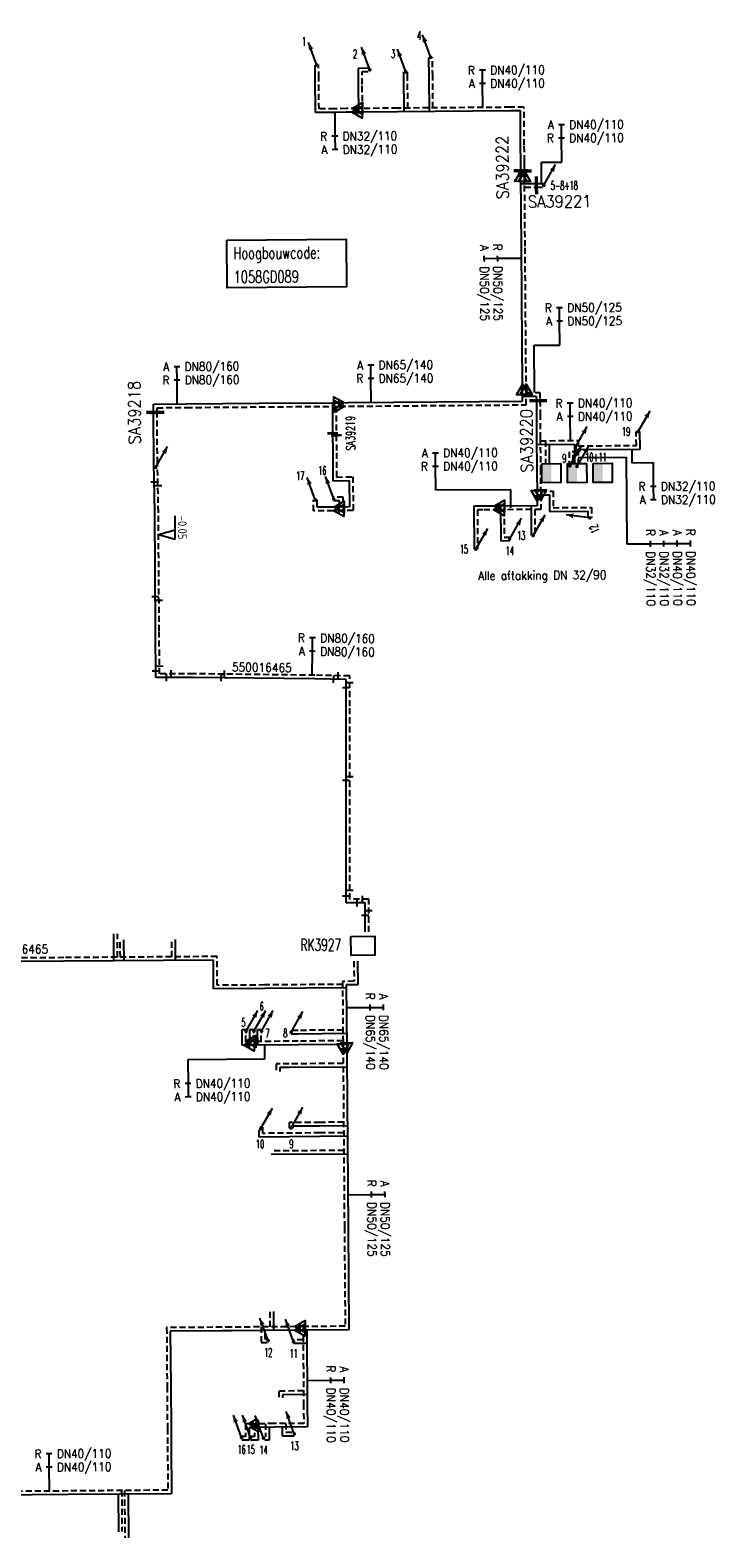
# Model space of a CAD drawing. Header units: millimetres. Extents: x 0 to 118212815, y 0 to 488348790.
# Tile 92 of 143: x 118141718 to 118212815, y 485514118 to 485671981. Entities that reach past the tile are written whole.
import ezdxf
from ezdxf.enums import TextEntityAlignment as Align

# ---------------------------------------------------------------- set-up
doc = ezdxf.new("R2010")
doc.units = ezdxf.units.MM
doc.header["$LTSCALE"] = 200
doc.linetypes.add('HIDDEN2', pattern=[4.7625, 3.175, -1.5875])
for name, color, linetype in [('WW-C-AFSLUITER', 7, 'Continuous'), ('WW-C-hoogbouw', 7, 'Continuous'), ('WW-C-KAST', 7, 'Continuous'), ('WW-C-kastWM', 7, 'Continuous'), ('WW-C-mof', 7, 'Continuous'), ('WW-C-stijgstrang', 7, 'Continuous'), ('WW-C-VERLOOP', 7, 'Continuous'), ('WW-I-diam', 7, 'Continuous'), ('WW-I-info', 7, 'Continuous'), ('WW-I-NAP', 7, 'Continuous'), ('WW-L-aanvoer', 3, 'Continuous'), ('WW-L-retour', 3, 'HIDDEN2')]:
    doc.layers.add(name, color=color, linetype=linetype)
doc.styles.add('DIN17', font='ROMANS.SHX', dxfattribs={"width": 0.9})
doc.styles.add('ISOCP', font='ISOCP.SHX')

# ---------------------------------------------------------------- blocks, each defined once
blk = doc.blocks.new('LR-mof')
at = {"color": 0, "linetype": 'ByBlock', "lineweight": -2}
blk.add_line((0, -0.75), (0, 0.75), dxfattribs=at)
blk = doc.blocks.new('LR-DIAB2')
at = {"color": 0, "linetype": 'Continuous', "lineweight": -3}
blk.add_line((0, 5), (0, 7.8), dxfattribs=at)
at = {"color": 0, "lineweight": -3}
blk.add_line((0, 0), (0, 5), dxfattribs=at)
for points in [[(0.61, 7.8), (0, 7.8), (-0.61, 7.8)], [(0.61, 5), (0, 5), (-0.61, 5)]]:
    blk.add_lwpolyline(points, dxfattribs=at)
at = {"color": 1, "lineweight": -3, "style": 'DIN17', "width": 0.9}
for tag, p in [('*1', (-1.61, 7.8)), ('*2', (-1.61, 5.02))]:
    blk.add_attdef(tag, text='', height=1.8, dxfattribs=at).set_placement(p, align=Align.MIDDLE_RIGHT)
for tag, p in [('*11', (1.61, 7.8)), ('*12', (1.61, 5))]:
    blk.add_attdef(tag, text='', height=1.8, dxfattribs=at).set_placement(p, align=Align.MIDDLE_LEFT)
blk = doc.blocks.new('LR-hoogb')
at = {"color": 0, "linetype": 'ByBlock', "lineweight": -3}
blk.add_lwpolyline([(-12.5, 5), (12.5, 5), (12.5, -5), (-12.5, -5)], close=True, dxfattribs=at)
at = {"color": 7, "linetype": 'Continuous', "lineweight": -3, "style": 'DIN17', "width": 0.7}
blk.add_text('Hoogbouwcode:', height=2.5, dxfattribs=at).set_placement((-11.15, 1))
at = {"color": 0, "linetype": 'ByBlock', "lineweight": -3, "style": 'DIN17', "width": 0.7}
for tag, p in [('*1', (-11.15, -4)), ('*2', (-11.15, -9))]:
    blk.add_attdef(tag, p, '', height=2.5, dxfattribs=at)
blk = doc.blocks.new('LR-VERL')
at = {"color": 0, "linetype": 'ByBlock', "lineweight": -2}
blk.add_lwpolyline([(1.08, 0), (-1.08, -1.25), (-1.08, 1.25)], close=True, dxfattribs=at)
blk = doc.blocks.new('LR-styg')
at = {"color": 0, "lineweight": -3}
blk.add_line((0, 0), (2.5, 4.33), dxfattribs=at)
at = {"color": 0, "lineweight": -3, "const_width": 0.375}
blk.add_lwpolyline([(-0.19, 0, 1), (0.19, 0, 1)], format="xyb", close=True, dxfattribs=at)
at = {"color": 0, "lineweight": -3}
blk.add_solid([(2.5, 4.33), (1.32, 3.28), (2.18, 2.78)], dxfattribs=at)
at = {"color": 7, "linetype": 'ByBlock', "lineweight": -2, "style": 'DIN17', "width": 0.5}
blk.add_attdef('*1', text='', height=1.8, dxfattribs=at).set_placement((0, -2.5), align=Align.MIDDLE)
blk = doc.blocks.new('LR-DIAO2')
at = {"color": 0, "lineweight": -3}
blk.add_line((0, 0), (0, -5), dxfattribs=at)
at = {"color": 0, "linetype": 'Continuous', "lineweight": -3}
blk.add_line((0, -5), (0, -7.8), dxfattribs=at)
at = {"color": 0, "lineweight": -3}
for points in [[(0.61, -5), (0, -5), (-0.61, -5)], [(0.61, -7.8), (0, -7.8), (-0.61, -7.8)]]:
    blk.add_lwpolyline(points, dxfattribs=at)
at = {"color": 1, "lineweight": -3, "style": 'DIN17', "width": 0.9}
for tag, p in [('*1', (-1.61, -5)), ('*2', (-1.61, -7.78))]:
    blk.add_attdef(tag, text='', height=1.8, dxfattribs=at).set_placement(p, align=Align.MIDDLE_RIGHT)
for tag, p in [('*11', (1.61, -5)), ('*12', (1.61, -7.8))]:
    blk.add_attdef(tag, text='', height=1.8, dxfattribs=at).set_placement(p, align=Align.MIDDLE_LEFT)
blk = doc.blocks.new('LR-DIAB4')
at = {"color": 0, "linetype": 'Continuous', "lineweight": -3}
for p, q in [((0, 10.6), (0, 13.4)), ((0, 7.8), (0, 10.6)), ((0, 5), (0, 7.8))]:
    blk.add_line(p, q, dxfattribs=at)
at = {"color": 0, "lineweight": -3}
blk.add_line((0, 0), (0, 5), dxfattribs=at)
for points in [[(0.61, 13.4), (0, 13.4), (-0.61, 13.4)], [(0.61, 10.6), (0, 10.6), (-0.61, 10.6)], [(0.61, 7.8), (0, 7.8), (-0.61, 7.8)], [(0.61, 5), (0, 5), (-0.61, 5)]]:
    blk.add_lwpolyline(points, dxfattribs=at)
at = {"color": 1, "lineweight": -3, "style": 'DIN17', "width": 0.9}
for tag, p in [('*1', (-1.61, 13.4)), ('*2', (-1.61, 10.62)), ('*3', (-1.61, 7.82)), ('*4', (-1.61, 5.02))]:
    blk.add_attdef(tag, text='', height=1.8, dxfattribs=at).set_placement(p, align=Align.MIDDLE_RIGHT)
for tag, p in [('*11', (1.61, 13.4)), ('*12', (1.61, 10.6)), ('*13', (1.61, 7.8)), ('*14', (1.61, 5))]:
    blk.add_attdef(tag, text='', height=1.8, dxfattribs=at).set_placement(p, align=Align.MIDDLE_LEFT)
blk = doc.blocks.new('nap2')
at = {"color": 0, "linetype": 'Continuous', "lineweight": -3}
for p, q in [((1, 3.5), (-4, 3.5)), ((-1, 3.5), (0, 0)), ((1, 3.5), (0, 0))]:
    blk.add_line(p, q, dxfattribs=at)
at = {"color": 0, "linetype": 'Continuous', "lineweight": -3, "style": 'ISOCP'}
for tag, p in [('*1', (-1.5, 5)), ('*2', (-4, 1.5))]:
    blk.add_attdef(tag, text='', height=1.8, dxfattribs=at).set_placement(p, align=Align.MIDDLE)
blk = doc.blocks.new('LR-AFS')
at = {"color": 0, "lineweight": -3, "const_width": 0.7}
blk.add_lwpolyline([(0, -1.5), (0, 1.5)], dxfattribs=at)
at = {"color": 7, "linetype": 'ByBlock', "lineweight": -2, "style": 'DIN17', "width": 0.9}
blk.add_attdef('*1', text='', height=2.5, dxfattribs=at).set_placement((0, 5), align=Align.MIDDLE)
at = {"color": 0, "linetype": 'ByBlock', "lineweight": -2, "style": 'DIN17', "width": 0.3, "flags": 1}
for tag, p in [('*2', (2.5, 1.5)), ('OCODE', (-7.5, -2.5)), ('NCODE', (-2.5, -2.5)), ('BC', (2.5, -2.5)), ('RK', (7.5, -2.5)), ('ST', (-7.5, -5)), ('VCODE', (-2.5, -5)), ('NIVO', (2.5, -5)), ('IMM', (7.5, -5)), ('VERTR', (-7.5, -10)), ('FABR', (-7.5, -7.5)), ('OPBLEN', (-2.5, -10)), ('TYPE', (-2.5, -7.5)), ('OPBOUW', (2.5, -7.5)), ('HULPST', (2.5, -10)), ('VERLSP', (7.5, -10)), ('BEDIEN', (7.5, -7.5)), ('DEKM', (-7.5, -12.5)), ('PDATUM', (-2.5, -12.5)), ('OPM', (2.5, -12.5)), ('BORD', (7.5, -12.5)), ('BORDL', (-7.5, -15)), ('BORDX', (-2.5, -15)), ('BORDY', (2.5, -15)), ('BORDZ', (7.5, -15))]:
    blk.add_attdef(tag, text='', height=1.8, dxfattribs=at).set_placement(p, align=Align.MIDDLE)
blk = doc.blocks.new('LR-kast')
at = {"color": 0, "linetype": 'ByBlock', "lineweight": -3}
blk.add_lwpolyline([(-2.5, 2), (2.5, 2), (2.5, -2), (-2.5, -2)], close=True, dxfattribs=at)
at = {"color": 7, "linetype": 'ByBlock', "lineweight": -3, "style": 'DIN17', "width": 0.7}
for tag, p in [('*1', (0, 5)), ('*2', (0, -5))]:
    blk.add_attdef(tag, text='', height=2.5, dxfattribs=at).set_placement(p, align=Align.MIDDLE)
at = {"color": 0, "linetype": 'ByBlock', "lineweight": -2, "style": 'DIN17', "width": 0.3, "flags": 1}
for tag, p in [('OCODE', (5, 1.25)), ('NCODE', (10, 1.25)), ('BC', (15, 1.25)), ('RK', (20, 1.25)), ('ST', (5, -1.25)), ('VCODE', (10, -1.25)), ('NIVO', (15, -1.25)), ('IMM', (20, -1.25))]:
    blk.add_attdef(tag, text='', height=1.8, dxfattribs=at).set_placement(p, align=Align.MIDDLE)
blk = doc.blocks.new('LR-kastWM')
at = {"color": 0, "linetype": 'ByBlock', "lineweight": -3}
blk.add_lwpolyline([(-2, 2), (2, 2), (2, -2), (-2, -2)], close=True, dxfattribs=at)
at = {"color": 0}
blk.add_solid([(-2, -2), (0, -2), (-2, 2), (0, 2)], dxfattribs=at)
at = {"color": 7, "linetype": 'ByBlock', "lineweight": -3, "style": 'DIN17', "width": 0.7}
for tag, p in [('*1', (0, 5)), ('*2', (0, -5))]:
    blk.add_attdef(tag, text='', height=2.5, dxfattribs=at).set_placement(p, align=Align.MIDDLE)
at = {"color": 0, "linetype": 'ByBlock', "lineweight": -2, "style": 'DIN17', "width": 0.3, "flags": 1}
for tag, p in [('OCODE', (4.5, 1.25)), ('NCODE', (9.5, 1.25)), ('BC', (14.5, 1.25)), ('RK', (19.5, 1.25)), ('ST', (4.5, -1.25)), ('VCODE', (9.5, -1.25)), ('NIVO', (14.5, -1.25)), ('IMM', (19.5, -1.25))]:
    blk.add_attdef(tag, text='', height=1.8, dxfattribs=at).set_placement(p, align=Align.MIDDLE)
blk = doc.blocks.new('LR-hyp')
at = {"color": 7, "linetype": 'ByBlock', "lineweight": -3, "style": 'DIN17', "width": 0.9}
blk.add_attdef('*1', text='', height=1.8, dxfattribs=at).set_placement((0, 0), align=Align.MIDDLE)
at = {"color": 7, "linetype": 'ByBlock', "lineweight": -2, "style": 'DIN17', "width": 0.9, "flags": 1}
blk.add_attdef('*2', text='', height=1.8, dxfattribs=at).set_placement((0, -5), align=Align.MIDDLE)

msp = doc.modelspace()

# ---------------------------------------------------------------- linework, layer by layer
at = {"layer": 'WW-I-diam', "lineweight": -3}
for p, q in [((118195271, 485658156), (118197406, 485658172)), ((118195288, 485655931), (118195271, 485658156)), ((118194508, 485638990), (118197206, 485639011)), ((118194546, 485634049), (118194508, 485638990)), ((118204749, 485628112), (118204761, 485626686)), ((118199124, 485627246), (118204137, 485627285)), ((118204137, 485627285), (118204207, 485618185)), ((118204761, 485626686), (118206970, 485626703)), ((118192066, 485623860), (118184205, 485623800)), ((118192081, 485621965), (118192066, 485623860)), ((118166284, 485564241), (118158236, 485564178)), ((118166272, 485565717), (118166284, 485564241))]:
    msp.add_line(p, q, dxfattribs=at)
at = {"layer": 'WW-L-aanvoer', "lineweight": -3}
for p, q in [((118183507, 485667138), (118183492, 485669131)), ((118171568, 485667028), (118171558, 485668330)), ((118171600, 485663352), (118171568, 485667028)), ((118176113, 485668014), (118177292, 485668024)), ((118176127, 485666298), (118176113, 485668014)), ((118180870, 485667180), (118180866, 485667623)), ((118180906, 485663441), (118180870, 485667180)), ((118183538, 485663461), (118183507, 485667138)), ((118176154, 485663404), (118176127, 485666298)), ((118173623, 485663368), (118171600, 485663352)), ((118174835, 485663393), (118173623, 485663368)), ((118175964, 485663402), (118174833, 485663393)), ((118180210, 485663435), (118175964, 485663402)), ((118192029, 485663527), (118180210, 485663435)), ((118193073, 485663542), (118192029, 485663527)), ((118193101, 485659933), (118193073, 485663542)), ((118193115, 485658240), (118193101, 485659933)), ((118193118, 485657775), (118193115, 485658240)), ((118193122, 485657260), (118193118, 485657775)), ((118193127, 485656687), (118193122, 485657260)), ((118193184, 485649355), (118193127, 485656687)), ((118193133, 485655914), (118194748, 485655927)), ((118194748, 485655927), (118195446, 485655932)), ((118193264, 485639022), (118193184, 485649355)), ((118193292, 485635175), (118193264, 485639022)), ((118193299, 485634338), (118193292, 485635175)), ((118193308, 485633126), (118193299, 485634338)), ((118193304, 485633659), (118194741, 485633670)), ((118194741, 485633670), (118194745, 485633179)), ((118154625, 485632824), (118158099, 485632852)), ((118154632, 485631953), (118154625, 485632824)), ((118158099, 485632852), (118165714, 485632911)), ((118165714, 485632911), (118174087, 485632977)), ((118173383, 485632971), (118173405, 485629776)), ((118174087, 485632977), (118175068, 485632984)), ((118175068, 485632984), (118179813, 485633021)), ((118179813, 485633021), (118193308, 485633126)), ((118194745, 485633179), (118194755, 485631797)), ((118154673, 485626659), (118154632, 485631953)), ((118194755, 485631797), (118194772, 485629261)), ((118173405, 485629776), (118173418, 485627730)), ((118194772, 485629261), (118194797, 485626053)), ((118205605, 485628119), (118205591, 485629962)), ((118173418, 485627730), (118173441, 485624808)), ((118194777, 485628607), (118198734, 485628638)), ((118196085, 485628617), (118196100, 485626603)), ((118198743, 485627459), (118198553, 485627457)), ((118198553, 485627457), (118198560, 485626493)), ((118198734, 485628638), (118198750, 485626495)), ((118198738, 485628065), (118205605, 485628119)), ((118194797, 485626053), (118194819, 485623233)), ((118173441, 485624808), (118175147, 485624822)), ((118175147, 485624822), (118175168, 485622060)), ((118171787, 485622033), (118171781, 485622811)), ((118174140, 485622707), (118173517, 485622702)), ((118174145, 485622052), (118174140, 485622707)), ((118194818, 485623329), (118196114, 485623339)), ((118194819, 485623233), (118194827, 485622175)), ((118196114, 485623339), (118196127, 485621599)), ((118173457, 485622046), (118171787, 485622033)), ((118174068, 485622051), (118173457, 485622046)), ((118175168, 485622060), (118174068, 485622051)), ((118189141, 485622132), (118188182, 485622125)), ((118188182, 485622125), (118188217, 485617637)), ((118190876, 485622145), (118189141, 485622132)), ((118194827, 485622175), (118190876, 485622145)), ((118190981, 485622146), (118191009, 485618524)), ((118194191, 485622171), (118194215, 485619069)), ((118196127, 485621599), (118200149, 485621631)), ((118200149, 485621631), (118200154, 485620905)), ((118191009, 485618524), (118191951, 485618531)), ((118150498, 485574528), (118150476, 485577356)), ((118151550, 485574536), (118151533, 485576720)), ((118156949, 485574575), (118156932, 485576759)), ((118145264, 485574490), (118140225, 485574454)), ((118160919, 485574604), (118145264, 485574490)), ((118160942, 485571587), (118160919, 485574604)), ((118176013, 485574492), (118176032, 485572014)), ((118166300, 485571628), (118160942, 485571587)), ((118174826, 485571695), (118166300, 485571628)), ((118176032, 485572014), (118174824, 485572005)), ((118174824, 485572005), (118174876, 485565406)), ((118163927, 485567343), (118164336, 485567346)), ((118163940, 485565698), (118163927, 485567343)), ((118164726, 485567351), (118165143, 485567354)), ((118164739, 485565705), (118164726, 485567351)), ((118165541, 485567356), (118165955, 485567359)), ((118165553, 485565711), (118165541, 485567356)), ((118169805, 485566869), (118169060, 485566863)), ((118174864, 485566911), (118169805, 485566869)), ((118164644, 485565704), (118163940, 485565698)), ((118169813, 485565744), (118164644, 485565704)), ((118174873, 485565783), (118169813, 485565744)), ((118174876, 485565406), (118174884, 485564423)), ((118174884, 485564423), (118175017, 485546615)), ((118168870, 485563365), (118167879, 485563357)), ((118167879, 485563357), (118167883, 485562950)), ((118174891, 485563417), (118168870, 485563365)), ((118165716, 485556086), (118165709, 485556788)), ((118172063, 485557238), (118169238, 485557216)), ((118169238, 485557216), (118169239, 485557031)), ((118174937, 485557263), (118172063, 485557238)), ((118172071, 485556135), (118165716, 485556086)), ((118174946, 485556159), (118172071, 485556135)), ((118174959, 485554307), (118166978, 485554245)), ((118175017, 485546615), (118175102, 485535901)), ((118167261, 485535834), (118167243, 485537808)), ((118162781, 485535799), (118161816, 485535792)), ((118169548, 485535852), (118162781, 485535799)), ((118166290, 485535827), (118166297, 485534959)), ((118169961, 485535856), (118169548, 485535852)), ((118175102, 485535901), (118169961, 485535856)), ((118170692, 485535862), (118170741, 485528142)), ((118161816, 485535792), (118156399, 485535749)), ((118156399, 485535749), (118156442, 485529958)), ((118166297, 485534959), (118166644, 485534962)), ((118170701, 485534477), (118169313, 485534466)), ((118156442, 485529958), (118156475, 485525564)), ((118170734, 485529127), (118168146, 485529107)), ((118168146, 485529107), (118168149, 485528790)), ((118170741, 485528142), (118170760, 485525725)), ((118156475, 485525564), (118156490, 485523729)), ((118165223, 485525683), (118164666, 485525679)), ((118164666, 485525679), (118164676, 485524340)), ((118167270, 485525699), (118165223, 485525683)), ((118165580, 485525686), (118165590, 485524353)), ((118166749, 485525695), (118166760, 485524360)), ((118170760, 485525725), (118167270, 485525699)), ((118168118, 485525705), (118168125, 485524806)), ((118168125, 485524806), (118169392, 485524816)), ((118156490, 485523729), (118156529, 485518732)), ((118164676, 485524340), (118163908, 485524335)), ((118165590, 485524353), (118164826, 485524342)), ((118166760, 485524360), (118166293, 485524353)), ((118145699, 485518648), (118135540, 485518567)), ((118156529, 485518732), (118145699, 485518648)), ((118150928, 485518688), (118150959, 485514764)), ((118151985, 485518696), (118152021, 485514121))]:
    msp.add_line(p, q, dxfattribs=at)
at = {"layer": 'WW-L-aanvoer'}
for p, q in [((118154769, 485621533), (118154673, 485626659)), ((118154862, 485609073), (118154769, 485621533)), ((118154888, 485604194), (118154862, 485609073)), ((118158834, 485604214), (118154888, 485604194)), ((118171524, 485604059), (118158834, 485604214)), ((118174812, 485603995), (118171524, 485604059)), ((118174812, 485601197), (118174812, 485603995)), ((118174812, 485587015), (118174812, 485601197)), ((118174812, 485580598), (118174812, 485587015)), ((118176807, 485580598), (118174812, 485580598)), ((118176807, 485577572), (118176807, 485580598))]:
    msp.add_line(p, q, dxfattribs=at)
at = {"layer": 'WW-L-retour', "lineweight": -3}
for p, q in [((118183887, 485667141), (118183872, 485669134)), ((118171948, 485667031), (118171938, 485668333)), ((118171977, 485663735), (118171948, 485667031)), ((118176496, 485667637), (118177295, 485667644)), ((118176507, 485666302), (118176496, 485667637)), ((118181250, 485667183), (118181246, 485667626)), ((118181282, 485663823), (118181250, 485667183)), ((118183915, 485663844), (118183887, 485667141)), ((118176532, 485663596), (118176507, 485666302)), ((118173617, 485663748), (118171977, 485663735)), ((118174827, 485663773), (118173617, 485663748)), ((118175997, 485663782), (118174830, 485663773)), ((118180207, 485663815), (118175997, 485663782)), ((118192025, 485663907), (118180207, 485663815)), ((118193450, 485663927), (118192025, 485663907)), ((118193481, 485659936), (118193450, 485663927)), ((118193495, 485658244), (118193481, 485659936)), ((118193498, 485657778), (118193495, 485658244)), ((118193502, 485657232), (118193498, 485657778)), ((118193507, 485656678), (118193502, 485657232)), ((118193564, 485649358), (118193507, 485656678)), ((118193516, 485655537), (118194757, 485655547)), ((118194757, 485655547), (118195449, 485655552)), ((118193644, 485639025), (118193564, 485649358)), ((118193672, 485635178), (118193644, 485639025)), ((118193679, 485634363), (118193672, 485635178)), ((118193691, 485632749), (118193679, 485634363)), ((118193681, 485634042), (118195118, 485634053)), ((118195118, 485634053), (118195125, 485633197)), ((118155008, 485632447), (118158102, 485632472)), ((118155012, 485631949), (118155008, 485632447)), ((118158102, 485632472), (118165717, 485632531)), ((118165717, 485632531), (118174135, 485632597)), ((118173766, 485632594), (118173786, 485629564)), ((118174135, 485632597), (118175071, 485632604)), ((118175071, 485632604), (118179816, 485632641)), ((118179816, 485632641), (118193691, 485632749)), ((118195125, 485633197), (118195135, 485631800)), ((118155053, 485626662), (118155012, 485631949)), ((118195135, 485631800), (118195152, 485629264)), ((118173786, 485629564), (118173798, 485627733)), ((118195152, 485629264), (118195177, 485626056)), ((118195154, 485628990), (118199111, 485629021)), ((118195702, 485628994), (118195720, 485626600)), ((118199111, 485629021), (118199130, 485626498)), ((118205222, 485628496), (118205211, 485629959)), ((118173798, 485627733), (118173818, 485625191)), ((118199120, 485627841), (118198170, 485627834)), ((118198170, 485627834), (118198180, 485626490)), ((118199115, 485628448), (118205222, 485628496)), ((118195177, 485626056), (118195198, 485623311)), ((118173818, 485625191), (118175524, 485625204)), ((118175524, 485625204), (118175551, 485621683)), ((118171410, 485621650), (118171401, 485622808)), ((118174517, 485623090), (118173514, 485623082)), ((118174528, 485621675), (118174517, 485623090)), ((118195195, 485623712), (118196491, 485623722)), ((118195198, 485623311), (118195210, 485621798)), ((118196491, 485623722), (118196504, 485621982)), ((118173460, 485621666), (118171410, 485621650)), ((118174042, 485621671), (118173460, 485621666)), ((118175551, 485621683), (118174042, 485621671)), ((118189144, 485621752), (118188565, 485621748)), ((118188565, 485621748), (118188597, 485617640)), ((118190832, 485621765), (118189144, 485621752)), ((118195210, 485621798), (118190832, 485621765)), ((118191364, 485621769), (118191386, 485618906)), ((118194574, 485621794), (118194595, 485619072)), ((118196504, 485621982), (118200526, 485622013)), ((118200526, 485622013), (118200534, 485620908)), ((118191386, 485618906), (118191948, 485618911)), ((118150875, 485574911), (118150856, 485577359)), ((118151167, 485574913), (118151153, 485576717)), ((118156566, 485574952), (118156552, 485576756)), ((118145261, 485574870), (118140221, 485574834)), ((118161296, 485574987), (118145261, 485574870)), ((118161319, 485571969), (118161296, 485574987)), ((118175633, 485574489), (118175649, 485572391)), ((118175649, 485572391), (118174441, 485572382)), ((118174441, 485572382), (118174497, 485565319)), ((118166297, 485572008), (118161319, 485571969)), ((118174443, 485572072), (118166297, 485572008)), ((118164310, 485566966), (118164339, 485566966)), ((118164317, 485566081), (118164310, 485566966)), ((118164803, 485566085), (118164317, 485566081)), ((118169810, 485566124), (118164803, 485566085)), ((118165109, 485566974), (118165146, 485566974)), ((118165116, 485566088), (118165109, 485566974)), ((118165923, 485566979), (118165958, 485566979)), ((118165930, 485566094), (118165923, 485566979)), ((118169801, 485567249), (118169057, 485567243)), ((118174481, 485567288), (118169801, 485567249)), ((118174490, 485566160), (118169810, 485566124)), ((118174497, 485565319), (118174504, 485564420)), ((118174504, 485564420), (118174637, 485546613)), ((118168867, 485563745), (118167497, 485563734)), ((118167497, 485563734), (118167503, 485562947)), ((118174509, 485563794), (118168867, 485563745)), ((118166086, 485557133), (118165821, 485557131)), ((118166092, 485556469), (118166086, 485557133)), ((118172068, 485556515), (118166092, 485556469)), ((118172059, 485557618), (118168855, 485557593)), ((118168855, 485557593), (118168859, 485557028)), ((118174555, 485557639), (118172059, 485557618)), ((118174563, 485556536), (118172068, 485556515)), ((118174577, 485554684), (118166975, 485554625)), ((118174637, 485546613), (118174719, 485536277)), ((118166877, 485536211), (118166863, 485537805)), ((118161813, 485536172), (118156016, 485536126)), ((118156016, 485536126), (118156062, 485529955)), ((118162778, 485536179), (118161813, 485536172)), ((118169545, 485536232), (118162778, 485536179)), ((118165907, 485536204), (118165920, 485534576)), ((118169976, 485536236), (118169545, 485536232)), ((118174719, 485536277), (118169976, 485536236)), ((118170310, 485536239), (118170361, 485528140)), ((118165920, 485534576), (118166647, 485534582)), ((118170318, 485534854), (118169310, 485534846)), ((118156062, 485529955), (118156095, 485525561)), ((118170352, 485529504), (118167764, 485529484)), ((118167764, 485529484), (118167769, 485528787)), ((118170361, 485528140), (118170377, 485526102)), ((118156095, 485525561), (118156110, 485523726)), ((118165006, 485526061), (118164283, 485526056)), ((118164283, 485526056), (118164293, 485524718)), ((118167267, 485526079), (118165006, 485526061)), ((118165197, 485526063), (118165207, 485524728)), ((118166367, 485526072), (118166377, 485524735)), ((118170377, 485526102), (118167267, 485526079)), ((118168495, 485526088), (118168502, 485525189)), ((118168502, 485525189), (118169389, 485525196)), ((118156110, 485523726), (118156146, 485519109)), ((118164293, 485524718), (118163905, 485524715)), ((118165207, 485524728), (118164821, 485524722)), ((118166377, 485524735), (118166288, 485524733)), ((118145696, 485519028), (118135537, 485518947)), ((118156146, 485519109), (118145696, 485519028)), ((118151305, 485519071), (118151339, 485514767)), ((118151602, 485519074), (118151641, 485514118))]:
    msp.add_line(p, q, dxfattribs=at)
at = {"layer": 'WW-L-retour'}
for p, q in [((118155149, 485621536), (118155053, 485626663)), ((118155242, 485609076), (118155149, 485621536)), ((118155266, 485604576), (118155242, 485609076)), ((118158835, 485604594), (118155266, 485604576)), ((118171530, 485604439), (118158835, 485604594)), ((118175192, 485604368), (118171530, 485604439)), ((118175192, 485601197), (118175192, 485604368)), ((118175192, 485587015), (118175192, 485601197)), ((118175192, 485580978), (118175192, 485587015)), ((118177187, 485580978), (118175192, 485580978)), ((118177187, 485577572), (118177187, 485580978))]:
    msp.add_line(p, q, dxfattribs=at)

# ---------------------------------------------------------------- block references
at = {"layer": 'WW-C-AFSLUITER', "linetype": 'Continuous'}
ref = msp.add_blockref('LR-AFS', (118193122, 485657260), dxfattribs=dict(at, xscale=500, yscale=500, zscale=500, rotation=270.446))
ref.add_attrib('*1', 'SA39222', dxfattribs={"layer": '0', "color": 7, "linetype": 'ByBlock', "lineweight": -2, "height": 1250, "rotation": 90.446, "style": 'DIN17', "width": 0.9}).set_placement((118191189, 485657607), align=Align.MIDDLE)
for p, xscale, yscale, zscale, rotation in [((118193502, 485657232), 500, 500, 500, 270.446), ((118194757, 485655547), 500.0000000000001, 500.0000000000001, 500.0000000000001, 0.4444), ((118155012, 485631949), 500, 500, 500, 270.446), ((118195125, 485633197), 500, 500, 500, 270.446), ((118173786, 485629564), 375, 375, 375, 270.3821)]:
    msp.add_blockref('LR-AFS', p, dxfattribs=dict(at, xscale=xscale, yscale=yscale, zscale=zscale, rotation=rotation))
ref = msp.add_blockref('LR-AFS', (118194748, 485655927), dxfattribs=dict(at, xscale=500.0000000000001, yscale=500.0000000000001, zscale=500.0000000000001, rotation=0.4444))
ref.add_attrib('*1', 'SA39221', dxfattribs={"layer": '0', "color": 7, "linetype": 'ByBlock', "lineweight": -2, "height": 1250, "rotation": 0.4444, "style": 'DIN17', "width": 0.9}).set_placement((118197189, 485654043), align=Align.MIDDLE)
ref = msp.add_blockref('LR-AFS', (118154632, 485631953), dxfattribs=dict(at, xscale=500, yscale=500, zscale=500, rotation=270.446))
ref.add_attrib('*1', 'SA39218', dxfattribs={"layer": '0', "color": 7, "linetype": 'ByBlock', "lineweight": -2, "height": 1250, "rotation": 90.446, "style": 'DIN17', "width": 0.9}).set_placement((118152648, 485631938), align=Align.MIDDLE)
ref = msp.add_blockref('LR-AFS', (118194745, 485633179), dxfattribs=dict(at, xscale=500, yscale=500, zscale=500, rotation=270.446))
ref.add_attrib('*1', 'SA39220', dxfattribs={"layer": '0', "color": 7, "linetype": 'ByBlock', "lineweight": -2, "height": 1250, "rotation": 90.446, "style": 'DIN17', "width": 0.9}).set_placement((118193721, 485628985), align=Align.MIDDLE)
ref = msp.add_blockref('LR-AFS', (118173405, 485629776), dxfattribs=dict(at, xscale=375, yscale=375, zscale=375, rotation=270.3821))
ref.add_attrib('*1', 'SA39219', dxfattribs={"layer": '0', "color": 7, "linetype": 'ByBlock', "lineweight": -2, "height": 937.5, "rotation": 90.3821, "style": 'DIN17', "width": 0.65}).set_placement((118175280, 485629788), align=Align.MIDDLE)
at = {"layer": 'WW-C-hoogbouw', "linetype": 'Continuous', "lineweight": -3}
ref = msp.add_blockref('LR-hoogb', (118168602, 485647554), dxfattribs=dict(at, xscale=499.9999999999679, yscale=499.9999999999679, zscale=499.9999999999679, rotation=0.4460282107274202))
ref.add_attrib('*1', '1058GD089', (118163043, 485645511), dxfattribs={"layer": '0', "color": 7, "linetype": 'ByBlock', "lineweight": -3, "height": 1250, "rotation": 0.44603, "style": 'DIN17', "width": 0.7})
at = {"layer": 'WW-C-KAST', "linetype": 'Continuous'}
ref = msp.add_blockref('LR-kast', (118176581, 485576102), dxfattribs=dict(at, xscale=500.0000000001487, yscale=500.0000000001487, zscale=500.0000000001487, rotation=0.4534710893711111))
ref.add_attrib('*1', 'RK3927', dxfattribs={"layer": '0', "color": 7, "linetype": 'ByBlock', "lineweight": -3, "height": 1250, "rotation": 0.45347, "style": 'DIN17', "width": 0.65}).set_placement((118172164, 485576212), align=Align.MIDDLE)
at = {"layer": 'WW-C-kastWM', "linetype": 'Continuous', "xscale": 500, "yscale": 500, "zscale": 500}
for p, rotation in [((118196312, 485625594), 0.446035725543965), ((118199008, 485625608), 0.4460357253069), ((118201694, 485625626), 0.4460357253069)]:
    msp.add_blockref('LR-kastWM', p, dxfattribs=dict(at, rotation=rotation))
at = {"layer": 'WW-C-mof', "lineweight": -3}
for p, xscale, yscale, zscale, rotation in [((118175964, 485663402), 500, 500, 500, 180.446), ((118175997, 485663782), 500, 500, 500, 180.446), ((118193127, 485656687), 500, 500, 500, 90.446), ((118193507, 485656678), 500, 500, 500, 90.446), ((118193299, 485634338), 500, 500, 500, 90.446), ((118193679, 485634363), 500, 500, 500, 90.446), ((118174087, 485632977), 500, 500, 500, 0.4460000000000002), ((118174135, 485632597), 500, 500, 500, 0.4460000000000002), ((118194819, 485623233), 500.0000000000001, 500.0000000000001, 500.0000000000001, 270.4444), ((118195198, 485623311), 500.0000000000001, 500.0000000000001, 500.0000000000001, 270.4444), ((118174042, 485621668), 500.0000000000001, 500.0000000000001, 500.0000000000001, 180.4613), ((118174068, 485622051), 500.0000000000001, 500.0000000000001, 500.0000000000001, 180.4613), ((118190832, 485621757), 500, 500, 500, 180.435), ((118190876, 485622146), 500, 500, 500, 180.435), ((118164644, 485565704), 500, 500, 500, 180.446), ((118164803, 485566085), 500, 500, 500, 180.446), ((118174497, 485565319), 500.0000000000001, 500.0000000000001, 500.0000000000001, 270.4559), ((118174876, 485565406), 500.0000000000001, 500.0000000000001, 500.0000000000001, 270.4559), ((118169961, 485535856), 499.9999999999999, 499.9999999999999, 499.9999999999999, 180.4998), ((118169976, 485536236), 499.9999999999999, 499.9999999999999, 499.9999999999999, 180.4998), ((118165006, 485526061), 374.9999999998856, 374.9999999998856, 374.9999999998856, 180.4465000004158), ((118165223, 485525683), 374.9999999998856, 374.9999999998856, 374.9999999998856, 180.4465000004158)]:
    msp.add_blockref('LR-mof', p, dxfattribs=dict(at, xscale=xscale, yscale=yscale, zscale=zscale, rotation=rotation))
at = {"layer": 'WW-C-mof', "linetype": 'Continuous'}
for p, xscale, yscale, zscale, rotation in [((118154741, 485624679), 500, 500, 500, 270.5182), ((118155124, 485624291), 500, 500, 500, 270.5182), ((118154835, 485612675), 499.9999999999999, 499.9999999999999, 499.9999999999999, 270.4275), ((118155218, 485612305), 499.9999999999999, 499.9999999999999, 499.9999999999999, 270.4275), ((118155262, 485605404), 500, 500, 500, 270.3026), ((118154884, 485604884), 500, 500, 500, 270.3026), ((118156010, 485604200), 500, 500, 500, 0.2939), ((118156478, 485604582), 500, 500, 500, 0.2939), ((118161749, 485604179), 500, 500, 500, 359.298), ((118162076, 485604555), 500, 500, 500, 359.298), ((118173512, 485604020), 500, 500, 500, 358.8926), ((118173977, 485604392), 500, 500, 500, 358.8926), ((118174812, 485603133), 500, 500, 500, 90), ((118175192, 485603659), 500, 500, 500, 90), ((118174812, 485593409), 500, 500, 500, 90), ((118175192, 485593803), 500, 500, 500, 90), ((118175192, 485581899), 500, 500, 500, 90), ((118174812, 485581296), 500, 500, 500, 90), ((118176807, 485579271), 500, 500, 500, 90), ((118177187, 485579771), 500, 500, 500, 90)]:
    msp.add_blockref('LR-mof', p, dxfattribs=dict(at, xscale=xscale, yscale=yscale, zscale=zscale, rotation=rotation))
at = {"layer": 'WW-C-mof', "linetype": 'Continuous', "xscale": 500, "yscale": 500, "zscale": 500}
for p in [(118175982, 485580598), (118176523, 485580978)]:
    msp.add_blockref('LR-mof', p, dxfattribs=at)
at = {"layer": 'WW-C-stijgstrang', "linetype": 'Continuous', "lineweight": -3}
ref = msp.add_blockref('LR-styg', (118183682, 485669132), dxfattribs=dict(at, xscale=499.9999999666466, yscale=500.0000000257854, zscale=500, rotation=49.99999999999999))
ref.add_attrib('*1', '4', dxfattribs={"layer": '0', "color": 1, "linetype": 'ByBlock', "lineweight": -2, "height": 900, "style": 'DIN17', "width": 0.5}).set_placement((118182458, 485671414), align=Align.MIDDLE)
ref = msp.add_blockref('LR-styg', (118171748, 485668331), dxfattribs=dict(at, xscale=499.999999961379, yscale=500.0000000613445, zscale=500, rotation=50))
ref.add_attrib('*1', '1', dxfattribs={"layer": '0', "color": 1, "linetype": 'ByBlock', "lineweight": -2, "height": 900, "style": 'DIN17', "width": 0.5}).set_placement((118170395, 485670796), align=Align.MIDDLE)
ref = msp.add_blockref('LR-styg', (118177294, 485667834), dxfattribs=dict(at, xscale=499.9999999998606, yscale=499.9999999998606, zscale=499.9999999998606, rotation=49.99999999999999))
ref.add_attrib('*1', '2', dxfattribs={"layer": '0', "color": 1, "linetype": 'ByBlock', "lineweight": -2, "height": 900, "style": 'DIN17', "width": 0.5}).set_placement((118175756, 485669501), align=Align.MIDDLE)
ref = msp.add_blockref('LR-styg', (118181056, 485667624), dxfattribs=dict(at, xscale=499.9999999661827, yscale=500.0000000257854, zscale=500, rotation=49.99999999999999))
ref.add_attrib('*1', '3', dxfattribs={"layer": '0', "color": 1, "linetype": 'ByBlock', "lineweight": -2, "height": 900, "style": 'DIN17', "width": 0.5}).set_placement((118179738, 485669515), align=Align.MIDDLE)
ref = msp.add_blockref('LR-styg', (118195528, 485655744), dxfattribs=dict(at, xscale=500.0000000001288, yscale=500.0000000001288, zscale=500.0000000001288, rotation=0.4443652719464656))
ref.add_attrib('*1', '5-8+18', dxfattribs={"layer": '0', "color": 1, "linetype": 'ByBlock', "lineweight": -2, "height": 900, "rotation": 0.44437, "style": 'DIN17', "width": 0.5}).set_placement((118197674, 485655714), align=Align.MIDDLE)
ref = msp.add_blockref('LR-styg', (118205401, 485629961), dxfattribs=dict(at, xscale=499.9999999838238, yscale=499.9999999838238, zscale=500))
ref.add_attrib('*1', '19', dxfattribs={"layer": '0', "color": 1, "linetype": 'ByBlock', "lineweight": -2, "height": 900, "style": 'DIN17', "width": 0.5}).set_placement((118204151, 485629951), align=Align.MIDDLE)
at = {"layer": 'WW-C-stijgstrang', "linetype": 'Continuous', "lineweight": -3, "zscale": 500}
for p, xscale, yscale in [((118198832, 485628313), 499.9999999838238, 499.9999999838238), ((118154870, 485626209), 500.0000000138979, 500.0000000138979)]:
    msp.add_blockref('LR-styg', p, dxfattribs=dict(at, xscale=xscale, yscale=yscale))
at = {"layer": 'WW-C-stijgstrang', "linetype": 'Continuous', "lineweight": -3}
ref = msp.add_blockref('LR-styg', (118198254, 485626357), dxfattribs=dict(at, xscale=499.9999999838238, yscale=499.9999999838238, zscale=500))
ref.add_attrib('*1', '9', dxfattribs={"layer": '0', "color": 1, "linetype": 'ByBlock', "lineweight": -2, "height": 900, "style": 'DIN17', "width": 0.5}).set_placement((118197679, 485627142), align=Align.MIDDLE)
ref = msp.add_blockref('LR-styg', (118199003, 485626301), dxfattribs=dict(at, xscale=499.9999999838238, yscale=499.9999999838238, zscale=500))
ref.add_attrib('*1', '10+11', dxfattribs={"layer": '0', "color": 1, "linetype": 'ByBlock', "lineweight": -2, "height": 900, "style": 'DIN17', "width": 0.5}).set_placement((118200987, 485627260), align=Align.MIDDLE)
ref = msp.add_blockref('LR-styg', (118171591, 485622809), dxfattribs=dict(at, xscale=499.9999999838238, yscale=499.9999999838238, zscale=500, rotation=49.99999999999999))
ref.add_attrib('*1', '17', dxfattribs={"layer": '0', "color": 1, "linetype": 'ByBlock', "lineweight": -2, "height": 900, "style": 'DIN17', "width": 0.5}).set_placement((118170006, 485625308), align=Align.MIDDLE)
ref = msp.add_blockref('LR-styg', (118173515, 485622892), dxfattribs=dict(at, xscale=499.9999999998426, yscale=499.9999999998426, zscale=499.9999999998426, rotation=49.99999999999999))
ref.add_attrib('*1', '16', dxfattribs={"layer": '0', "color": 1, "linetype": 'ByBlock', "lineweight": -2, "height": 900, "style": 'DIN17', "width": 0.5}).set_placement((118172331, 485625878), align=Align.MIDDLE)
ref = msp.add_blockref('LR-styg', (118194405, 485619070), dxfattribs=dict(at, xscale=499.9999999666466, yscale=500.0000000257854, zscale=500))
ref.add_attrib('*1', '13', dxfattribs={"layer": '0', "color": 1, "linetype": 'ByBlock', "lineweight": -2, "height": 900, "style": 'DIN17', "width": 0.5}).set_placement((118193155, 485619061), align=Align.MIDDLE)
ref = msp.add_blockref('LR-styg', (118200344, 485620907), dxfattribs=dict(at, xscale=499.9999999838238, yscale=499.9999999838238, zscale=500, rotation=112.4137917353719))
ref.add_attrib('*1', '12', dxfattribs={"layer": '0', "color": 1, "linetype": 'ByBlock', "lineweight": -2, "height": 900, "rotation": 112.41379, "style": 'DIN17', "width": 0.5}).set_placement((118200830, 485619755), align=Align.MIDDLE)
ref = msp.add_blockref('LR-styg', (118188407, 485617639), dxfattribs=dict(at, xscale=499.9999999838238, yscale=499.9999999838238, zscale=500))
ref.add_attrib('*1', '15', dxfattribs={"layer": '0', "color": 1, "linetype": 'ByBlock', "lineweight": -2, "height": 900, "style": 'DIN17', "width": 0.5}).set_placement((118187157, 485617629), align=Align.MIDDLE)
ref = msp.add_blockref('LR-styg', (118191950, 485618721), dxfattribs=dict(at, xscale=500.0000000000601, yscale=500.0000000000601, zscale=500.0000000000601))
ref.add_attrib('*1', '14', dxfattribs={"layer": '0', "color": 1, "linetype": 'ByBlock', "lineweight": -2, "height": 900, "style": 'DIN17', "width": 0.5}).set_placement((118191960, 485617471), align=Align.MIDDLE)
ref = msp.add_blockref('LR-styg', (118164338, 485567156), dxfattribs=dict(at, xscale=500.0000000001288, yscale=500.0000000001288, zscale=500.0000000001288, rotation=0.4443652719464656))
ref.add_attrib('*1', '5', dxfattribs={"layer": '0', "color": 1, "linetype": 'ByBlock', "lineweight": -2, "height": 900, "style": 'DIN17', "width": 0.5}).set_placement((118164054, 485568089), align=Align.MIDDLE)
ref = msp.add_blockref('LR-styg', (118165164, 485567168), dxfattribs=dict(at, xscale=500.0000000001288, yscale=500.0000000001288, zscale=500.0000000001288, rotation=0.4443652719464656))
ref.add_attrib('*1', '6', dxfattribs={"layer": '0', "color": 1, "linetype": 'ByBlock', "lineweight": -2, "height": 900, "style": 'DIN17', "width": 0.5}).set_placement((118165975, 485569774), align=Align.MIDDLE)
ref = msp.add_blockref('LR-styg', (118165957, 485567169), dxfattribs=dict(at, xscale=500.0000000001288, yscale=500.0000000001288, zscale=500.0000000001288, rotation=0.4443652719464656))
ref.add_attrib('*1', '7', dxfattribs={"layer": '0', "color": 1, "linetype": 'ByBlock', "lineweight": -2, "height": 900, "style": 'DIN17', "width": 0.5}).set_placement((118166567, 485566956), align=Align.MIDDLE)
ref = msp.add_blockref('LR-styg', (118169059, 485567053), dxfattribs=dict(at, xscale=500.0000000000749, yscale=500.0000000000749, zscale=500.0000000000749, rotation=0.4460281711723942))
ref.add_attrib('*1', '8', dxfattribs={"layer": '0', "color": 1, "linetype": 'ByBlock', "lineweight": -2, "height": 900, "style": 'DIN17', "width": 0.5}).set_placement((118168449, 485566976), align=Align.MIDDLE)
ref = msp.add_blockref('LR-styg', (118165860, 485556941), dxfattribs=dict(at, xscale=500.0000000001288, yscale=500.0000000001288, zscale=500.0000000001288, rotation=0.4443652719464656))
ref.add_attrib('*1', '10', dxfattribs={"layer": '0', "color": 1, "linetype": 'ByBlock', "lineweight": -2, "height": 900, "style": 'DIN17', "width": 0.5}).set_placement((118165808, 485555353), align=Align.MIDDLE)
ref = msp.add_blockref('LR-styg', (118169049, 485557030), dxfattribs=dict(at, xscale=500.0000000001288, yscale=500.0000000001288, zscale=500.0000000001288, rotation=0.4443652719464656))
ref.add_attrib('*1', '9', dxfattribs={"layer": '0', "color": 1, "linetype": 'ByBlock', "lineweight": -2, "height": 900, "style": 'DIN17', "width": 0.5}).set_placement((118169084, 485555362), align=Align.MIDDLE)
ref = msp.add_blockref('LR-styg', (118166645, 485534772), dxfattribs=dict(at, xscale=500.0000000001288, yscale=500.0000000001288, zscale=500.0000000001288, rotation=50))
ref.add_attrib('*1', '12', dxfattribs={"layer": '0', "color": 1, "linetype": 'ByBlock', "lineweight": -2, "height": 900, "style": 'DIN17', "width": 0.5}).set_placement((118166655, 485533523), align=Align.MIDDLE)
ref = msp.add_blockref('LR-styg', (118169311, 485534656), dxfattribs=dict(at, xscale=500.0000000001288, yscale=500.0000000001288, zscale=500.0000000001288, rotation=50))
ref.add_attrib('*1', '11', dxfattribs={"layer": '0', "color": 1, "linetype": 'ByBlock', "lineweight": -2, "height": 900, "style": 'DIN17', "width": 0.5}).set_placement((118169321, 485533407), align=Align.MIDDLE)
ref = msp.add_blockref('LR-styg', (118163859, 485524620), dxfattribs=dict(at, xscale=500.0000000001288, yscale=500.0000000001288, zscale=500.0000000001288, rotation=50))
ref.add_attrib('*1', '16', dxfattribs={"layer": '0', "color": 1, "linetype": 'ByBlock', "lineweight": -2, "height": 900, "style": 'DIN17', "width": 0.5}).set_placement((118163868, 485523370), align=Align.MIDDLE)
ref = msp.add_blockref('LR-styg', (118164810, 485524620), dxfattribs=dict(at, xscale=500.0000000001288, yscale=500.0000000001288, zscale=500.0000000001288, rotation=50))
ref.add_attrib('*1', '15', dxfattribs={"layer": '0', "color": 1, "linetype": 'ByBlock', "lineweight": -2, "height": 900, "style": 'DIN17', "width": 0.5}).set_placement((118164819, 485523370), align=Align.MIDDLE)
ref = msp.add_blockref('LR-styg', (118166156, 485524565), dxfattribs=dict(at, xscale=500.0000000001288, yscale=500.0000000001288, zscale=500.0000000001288, rotation=50))
ref.add_attrib('*1', '14', dxfattribs={"layer": '0', "color": 1, "linetype": 'ByBlock', "lineweight": -2, "height": 900, "style": 'DIN17', "width": 0.5}).set_placement((118166165, 485523315), align=Align.MIDDLE)
ref = msp.add_blockref('LR-styg', (118169390, 485525006), dxfattribs=dict(at, xscale=500.0000000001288, yscale=500.0000000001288, zscale=500.0000000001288, rotation=50))
ref.add_attrib('*1', '13', dxfattribs={"layer": '0', "color": 1, "linetype": 'ByBlock', "lineweight": -2, "height": 900, "style": 'DIN17', "width": 0.5}).set_placement((118169400, 485523756), align=Align.MIDDLE)
at = {"layer": 'WW-C-VERLOOP', "linetype": 'Continuous', "lineweight": -3}
for p, xscale, yscale, zscale, rotation in [((118175964, 485663402), 500, 500, 500, 180.446), ((118175997, 485663782), 500, 500, 500, 180.446), ((118193127, 485656687), 500, 500, 500, 90.446), ((118193507, 485656678), 500, 500, 500, 90.446), ((118193299, 485634338), 500, 500, 500, 90.446), ((118193679, 485634363), 500, 500, 500, 90.446), ((118174087, 485632977), 500, 500, 500, 0.4460000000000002), ((118174135, 485632597), 500, 500, 500, 0.4460000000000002), ((118174068, 485622051), 500.0000000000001, 500.0000000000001, 500.0000000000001, 180.4613), ((118190876, 485622146), 500, 500, 500, 180.435), ((118194819, 485623233), 500.0000000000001, 500.0000000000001, 500.0000000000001, 270.4444), ((118195198, 485623311), 500.0000000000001, 500.0000000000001, 500.0000000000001, 270.4444), ((118174042, 485621668), 500.0000000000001, 500.0000000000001, 500.0000000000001, 180.4613), ((118190832, 485621757), 500, 500, 500, 180.435), ((118164644, 485565704), 500, 500, 500, 180.446), ((118164803, 485566085), 500, 500, 500, 180.446), ((118174497, 485565319), 500.0000000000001, 500.0000000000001, 500.0000000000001, 270.4559), ((118174876, 485565406), 500.0000000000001, 500.0000000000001, 500.0000000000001, 270.4559), ((118169961, 485535856), 499.9999999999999, 499.9999999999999, 499.9999999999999, 180.4998), ((118169976, 485536236), 499.9999999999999, 499.9999999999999, 499.9999999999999, 180.4998), ((118165006, 485526061), 374.9999999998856, 374.9999999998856, 374.9999999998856, 180.4465000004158), ((118165223, 485525683), 374.9999999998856, 374.9999999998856, 374.9999999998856, 180.4465000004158)]:
    msp.add_blockref('LR-VERL', p, dxfattribs=dict(at, xscale=xscale, yscale=yscale, zscale=zscale, rotation=rotation))
at = {"layer": 'WW-I-diam', "linetype": 'Continuous', "lineweight": -3}
for name, p, xscale, yscale, zscale, rotation, values in [('LR-DIAB2', (118189130, 485663885), 500, 500, 500, 0.446028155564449, {'*1': 'R', '*11': 'DN40/110', '*2': 'A', '*12': 'DN40/110'}), ('LR-DIAO2', (118173623, 485663368), 500.0000000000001, 500.0000000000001, 500.0000000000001, 0.4460281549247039, {'*1': 'R', '*11': 'DN32/110', '*2': 'A', '*12': 'DN32/110'}), ('LR-DIAB2', (118197406, 485658172), 500.0000000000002, 500.0000000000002, 500.0000000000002, 0.4443652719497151, {'*1': 'A', '*11': 'DN40/110', '*2': 'R', '*12': 'DN40/110'}), ('LR-DIAO2', (118193194, 485648082), 500, 500, 500, 270.44602828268, {'*1': 'R', '*11': 'DN50/125', '*2': 'A', '*12': 'DN50/125'}), ('LR-DIAB2', (118197206, 485639011), 500.0000000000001, 500.0000000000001, 500.0000000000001, 0.4443652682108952, {'*1': 'R', '*11': 'DN50/125', '*2': 'A', '*12': 'DN50/125'}), ('LR-DIAB2', (118157125, 485632844), 500.0000000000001, 500.0000000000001, 500.0000000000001, 0.455899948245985, {'*1': 'A', '*11': 'DN80/160', '*2': 'R', '*12': 'DN80/160'}), ('LR-DIAB2', (118177440, 485633003), 499.9999999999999, 499.9999999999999, 499.9999999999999, 0.446028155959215, {'*1': 'A', '*11': 'DN65/140', '*2': 'R', '*12': 'DN65/140'}), ('LR-DIAB2', (118198317, 485629014), 500.0000000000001, 500.0000000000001, 500.0000000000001, 0.4443652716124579, {'*1': 'R', '*11': 'DN40/110', '*2': 'A', '*12': 'DN40/110'}), ('LR-DIAB2', (118184205, 485623800), 499.9999999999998, 499.9999999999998, 499.9999999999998, 0.4349750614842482, {'*1': 'A', '*11': 'DN40/110', '*2': 'R', '*12': 'DN40/110'}), ('LR-DIAO2', (118206970, 485626703), 499.9999999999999, 499.9999999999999, 499.9999999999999, 0.4443652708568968, {'*1': 'R', '*11': 'DN32/110', '*2': 'A', '*12': 'DN32/110'}), ('LR-DIAB4', (118204207, 485618185), 500.0000000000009, 500.0000000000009, 500.0000000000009, 270.4443652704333, {'*1': 'R', '*11': 'DN40/110', '*2': 'A', '*12': 'DN40/110', '*3': 'A', '*13': 'DN32/110', '*4': 'R', '*14': 'DN32/110'}), ('LR-DIAB2', (118174843, 485569634), 500.0000000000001, 500.0000000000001, 500.0000000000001, 270.4558999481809, {'*1': 'A', '*11': 'DN65/140', '*2': 'R', '*12': 'DN65/140'}), ('LR-DIAO2', (118158236, 485564178), 499.9999999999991, 499.9999999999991, 499.9999999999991, 0.4460281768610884, {'*1': 'R', '*11': 'DN40/110', '*2': 'A', '*12': 'DN40/110'}), ('LR-DIAB2', (118174991, 485550050), 500, 500, 500, 270.4270603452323, {'*1': 'A', '*11': 'DN50/125', '*2': 'R', '*12': 'DN50/125'}), ('LR-DIAB2', (118170725, 485530600), 500, 500, 500, 270.3611684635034, {'*1': 'A', '*11': 'DN40/110', '*2': 'R', '*12': 'DN40/110'}), ('LR-DIAB2', (118143732, 485519012), 500.0000000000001, 500.0000000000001, 500.0000000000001, 0.454410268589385, {'*1': 'R', '*11': 'DN40/110', '*2': 'A', '*12': 'DN40/110'})]:
    msp.add_blockref(name, p, dxfattribs=dict(at, xscale=xscale, yscale=yscale, zscale=zscale, rotation=rotation)).add_auto_attribs(values)
at = {"layer": 'WW-I-diam', "linetype": 'Continuous', "xscale": 500, "yscale": 500, "zscale": 500, "rotation": 359.2979765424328}
msp.add_blockref('LR-DIAB2', (118171255, 485604442), dxfattribs=at).add_auto_attribs({'*1': 'R', '*11': 'DN80/160', '*2': 'A', '*12': 'DN80/160'})
at = {"layer": 'WW-I-info', "linetype": 'Continuous', "xscale": 500.0000000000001, "yscale": 500.0000000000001, "zscale": 500.0000000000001, "rotation": 359.2090487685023}
msp.add_blockref('LR-hyp', (118165989, 485605253), dxfattribs=at).add_auto_attribs({'*1': '550016465'})
at = {"layer": 'WW-I-info', "linetype": 'Continuous', "xscale": 500, "yscale": 500, "zscale": 500}
msp.add_blockref('LR-hyp', (118140484, 485575757), dxfattribs=at).add_auto_attribs({'*1': '550016465'})
at = {"layer": 'WW-I-NAP', "linetype": 'Continuous', "lineweight": -3}
ref = msp.add_blockref('nap2', (118155167, 485619128), dxfattribs=dict(at, xscale=499.9999999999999, yscale=499.9999999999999, zscale=499.9999999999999, rotation=270.427473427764))
ref.add_attrib('*1', '-0.05', dxfattribs={"layer": '0', "color": 1, "linetype": 'Continuous', "lineweight": -3, "height": 900, "rotation": 270.42747, "style": 'ISOCP'}).set_placement((118157662, 485619896), align=Align.MIDDLE)

# ---------------------------------------------------------------- texts
at = {"layer": 'WW-I-info', "lineweight": -3, "style": 'DIN17', "width": 0.9}
msp.add_text('Alle aftakking DN 32/90', height=900, rotation=0.43498, dxfattribs=at).set_placement((118188653, 485614404))

doc.saveas('drawing.dxf')
